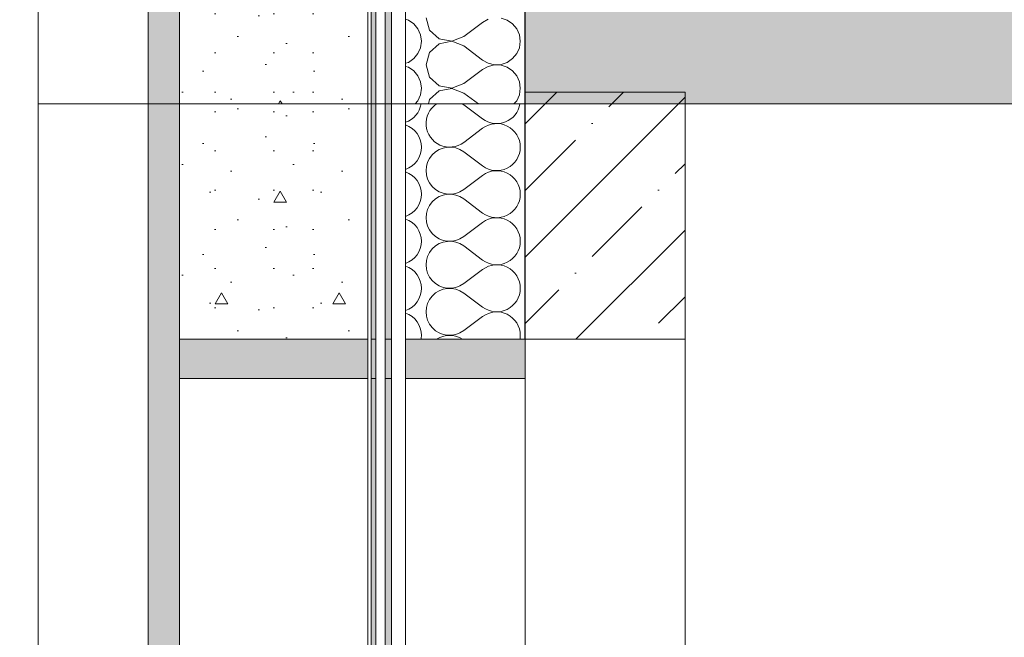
# Model space of a CAD drawing. Header units: millimetres. Extents: x -7244646 to -5701154, y 5723682 to 6071635.
# Tile 160 of 256: x -6402454 to -6401200, y 5783829 to 5784617. Entities that reach past the tile are written whole.
import ezdxf

# ---------------------------------------------------------------- set-up
doc = ezdxf.new("R2010")
doc.units = ezdxf.units.MM
doc.header["$MEASUREMENT"] = 0
doc.set_wipeout_variables(frame=1)
doc.linetypes.add('Wipeout_Contour', pattern=[1000, 0, -1000])
for name, color, linetype, lineweight in [('0_Ном._пера__1', 7, 'Continuous', 0), ('0_Ном._пера__2', 8, 'Continuous', 15), ('0_Ном._пера__21', 7, 'Continuous', 5), ('АР-Чертеж-Размеры.АР_Ном._пера__1', 7, 'Continuous', 0)]:
    doc.layers.add(name, color=color, linetype=linetype, lineweight=lineweight)
doc.layers.add('0_Ном._пера__166', color=7, linetype='Continuous', lineweight=5, true_color=0x97cbff)
doc.layers.add('АР-Чертеж-Размеры.АР', color=7, linetype='Continuous')
doc.styles.add('РЎР“Р•РќР•Р\xa0Р\x98Р\xa0_РЎРўР\x98Р›Р¬_2', font='arial.ttf')
doc.dimstyles.new('СГЕНЕРИР_СТИЛЬ__1', dxfattribs={"dimtxt": 500, "dimasz": 237.5, "dimexe": 0.18, "dimexo": 43263.067461, "dimgap": 0, "dimtad": 1, "dimlfac": 0.001, "dimzin": 0, "dimdsep": 46, "dimtxsty": 'РЎР“Р•РќР•Р\xa0Р\x98Р\xa0_РЎРўР\x98Р›Р¬_2', "dimblk": 'ARROWHEAD_6', "dimblk1": 'ARROWHEAD_6', "dimblk2": 'ARROWHEAD_6', "dimcen": 0.09, "dimclrd": 7, "dimclre": 7, "dimclrt": 7, "dimadec": 0, "dimazin": 0, "dimtfac": 1, "dimtdec": 4, "dimtmove": 2, "dimatfit": 3, "dimfxl": 1, "dimtolj": 1, "dimtzin": 0, "dimarcsym": 0})
doc.dimstyles.new('СГЕНЕРИР_СТИЛЬ__4', dxfattribs={"dimtxt": 270.000005, "dimasz": 237.5, "dimexe": 0.18, "dimexo": 300000, "dimgap": 0, "dimtad": 1, "dimlfac": 0.001, "dimzin": 0, "dimdsep": 46, "dimtxsty": 'РЎР“Р•РќР•Р\xa0Р\x98Р\xa0_РЎРўР\x98Р›Р¬_2', "dimblk": 'ARROWHEAD_6', "dimblk1": 'ARROWHEAD_6', "dimblk2": 'ARROWHEAD_6', "dimcen": 0.09, "dimclrd": 7, "dimclre": 7, "dimclrt": 7, "dimadec": 0, "dimazin": 0, "dimtfac": 1, "dimtdec": 4, "dimtmove": 0, "dimatfit": 3, "dimfxl": 1, "dimtolj": 1, "dimtzin": 0, "dimarcsym": 0})
doc.dimstyles.new('СГЕНЕРИР_СТИЛЬ__5', dxfattribs={"dimtxt": 500, "dimasz": 237.5, "dimexe": 0.18, "dimexo": 300000, "dimgap": 0, "dimtad": 1, "dimlfac": 0.001, "dimzin": 0, "dimdsep": 46, "dimtxsty": 'РЎР“Р•РќР•Р\xa0Р\x98Р\xa0_РЎРўР\x98Р›Р¬_2', "dimblk": 'ARROWHEAD_6', "dimblk1": 'ARROWHEAD_6', "dimblk2": 'ARROWHEAD_6', "dimcen": 0.09, "dimclrd": 7, "dimclre": 7, "dimclrt": 7, "dimadec": 0, "dimazin": 0, "dimtfac": 1, "dimtdec": 4, "dimtmove": 0, "dimatfit": 3, "dimfxl": 1, "dimtolj": 1, "dimtzin": 0, "dimarcsym": 0})
pattern_1 = [(45, (-7387333.12, 5739809.18), (-84.852814, 84.852814), []), (45, (-7387375.54, 5739851.61), (-84.852814, 84.852814), [90, -30, 0, -30])]

# ---------------------------------------------------------------- blocks, each defined once
blk = doc.blocks.new('*D52', base_point=(-7387333.1, 5739809.2))
at = {"layer": 'АР-Чертеж-Размеры.АР_Ном._пера__1', "color": 7, "linetype": 'Continuous', "lineweight": 0, "transparency": 16777216}
for p, q in [((-6411439.3, 5858499.2), (-6411439.3, 5858686.7)), ((-6411314.3, 5858374.2), (-6411564.3, 5858624.2)), ((-6388218.7, 5858499.2), (-6411673.7, 5858499.2)), ((-6411439.3, 5738589.2), (-6411439.3, 5858499.2)), ((-6411564.3, 5738714.2), (-6411314.3, 5738464.2)), ((-6411204.9, 5738589.2), (-6411673.7, 5738589.2)), ((-6411439.3, 5738401.7), (-6411439.3, 5738589.2))]:
    blk.add_line(p, q, dxfattribs=at)
at = {"layer": 'АР-Чертеж-Размеры.АР_Ном._пера__1', "color": 7, "lineweight": 0, "transparency": 16777216, "insert": (-6411889.3, 5853972.3), "char_height": 500, "attachment_point": 7, "rotation": 90, "style": 'РЎР“Р•РќР•Р\xa0Р\x98Р\xa0_РЎРўР\x98Р›Р¬_2'}
blk.add_mtext('\\A1;{\\pql;\\fArial|b0|i0|c204|p0;\\W1.000000;119,91}', dxfattribs=at)
blk = doc.blocks.new('ARROWHEAD_6')
at = {"color": 0, "linetype": 'Continuous', "lineweight": 0}
for p, q in [((-0.5, -0.5), (0.5, 0.5)), ((0, 0), (-1, 0))]:
    blk.add_line(p, q, dxfattribs=at)
blk = doc.blocks.new('*D100', base_point=(-7387333.1, 5739809.2))
at = {"layer": 'АР-Чертеж-Размеры.АР_Ном._пера__1', "color": 7, "linetype": 'Continuous', "lineweight": 0, "transparency": 16777216}
for p, q in [((-6403045.5, 5782259.2), (-6403045.5, 5784209.2)), ((-6403170.5, 5782384.2), (-6402920.5, 5782134.2)), ((-6402811.1, 5782259.2), (-6403279.9, 5782259.2)), ((-6403045.5, 5781059.2), (-6403045.5, 5782259.2)), ((-6403170.5, 5781184.2), (-6402920.5, 5780934.2)), ((-6402811.1, 5781059.2), (-6403279.9, 5781059.2))]:
    blk.add_line(p, q, dxfattribs=at)
at = {"layer": 'АР-Чертеж-Размеры.АР_Ном._пера__1', "color": 7, "lineweight": 0, "transparency": 16777216, "insert": (-6403099.5, 5781298.8), "char_height": 270, "attachment_point": 7, "rotation": 90, "style": 'РЎР“Р•РќР•Р\xa0Р\x98Р\xa0_РЎРўР\x98Р›Р¬_2'}
blk.add_mtext('\\A1;{\\pql;\\fArial|b0|i0|c204|p0;\\W1.000000;1,20}', dxfattribs=at)
blk = doc.blocks.new('*D101', base_point=(-7387333.1, 5739809.2))
at = {"layer": 'АР-Чертеж-Размеры.АР_Ном._пера__1', "color": 7, "linetype": 'Continuous', "lineweight": 0, "transparency": 16777216}
for p, q in [((-6403045.5, 5784209.2), (-6403045.5, 5785409.2)), ((-6403170.5, 5784334.2), (-6402920.5, 5784084.2)), ((-6402811.1, 5784209.2), (-6403279.9, 5784209.2)), ((-6403045.5, 5782259.2), (-6403045.5, 5784209.2)), ((-6403170.5, 5782384.2), (-6402920.5, 5782134.2))]:
    blk.add_line(p, q, dxfattribs=at)
at = {"layer": 'АР-Чертеж-Размеры.АР_Ном._пера__1', "color": 7, "lineweight": 0, "transparency": 16777216, "insert": (-6403099.5, 5782873.8), "char_height": 270, "attachment_point": 7, "rotation": 90, "style": 'РЎР“Р•РќР•Р\xa0Р\x98Р\xa0_РЎРўР\x98Р›Р¬_2'}
blk.add_mtext('\\A1;{\\pql;\\fArial|b0|i0|c204|p0;\\W1.000000;1,95}', dxfattribs=at)
blk = doc.blocks.new('*D102', base_point=(-7387333.1, 5739809.2))
at = {"layer": 'АР-Чертеж-Размеры.АР_Ном._пера__1', "color": 7, "linetype": 'Continuous', "lineweight": 0, "transparency": 16777216}
for p, q in [((-6403170.5, 5785534.2), (-6402920.5, 5785284.2)), ((-6402811.1, 5785409.2), (-6403279.9, 5785409.2)), ((-6403045.5, 5784209.2), (-6403045.5, 5785409.2)), ((-6403170.5, 5784334.2), (-6402920.5, 5784084.2))]:
    blk.add_line(p, q, dxfattribs=at)
at = {"layer": 'АР-Чертеж-Размеры.АР_Ном._пера__1', "color": 7, "lineweight": 0, "transparency": 16777216, "insert": (-6403099.5, 5784448.8), "char_height": 270, "attachment_point": 7, "rotation": 90, "style": 'РЎР“Р•РќР•Р\xa0Р\x98Р\xa0_РЎРўР\x98Р›Р¬_2'}
blk.add_mtext('\\A1;{\\pql;\\fArial|b0|i0|c204|p0;\\W1.000000;1,20}', dxfattribs=at)
blk = doc.blocks.new('*D146', base_point=(-7387333.1, 5739809.2))
at = {"layer": '0_Ном._пера__1', "color": 7, "linetype": 'Continuous', "lineweight": 0, "transparency": 16777216}
for p, q in [((-6410533.6, 5853209.2), (-6410533.6, 5853396.7)), ((-6410408.6, 5853084.2), (-6410658.6, 5853334.2)), ((-6410299.2, 5853209.2), (-6410767.9, 5853209.2)), ((-6410533.6, 5743109.2), (-6410533.6, 5853209.2)), ((-6410658.6, 5743234.2), (-6410408.6, 5742984.2)), ((-6410299.2, 5743109.2), (-6410767.9, 5743109.2)), ((-6410533.6, 5742921.7), (-6410533.6, 5743109.2))]:
    blk.add_line(p, q, dxfattribs=at)
at = {"layer": '0_Ном._пера__1', "color": 7, "lineweight": 0, "transparency": 16777216, "insert": (-6410633.6, 5797136), "char_height": 500, "attachment_point": 7, "rotation": 90, "style": 'РЎР“Р•РќР•Р\xa0Р\x98Р\xa0_РЎРўР\x98Р›Р¬_2'}
blk.add_mtext('\\A1;{\\pql;\\fArial|b0|i0|c204|p0;\\W1.000000;110,10}', dxfattribs=at)
blk = doc.blocks.new('*X294', base_point=(-7387333.1, 5739809.2))
at = {"layer": '0_Ном._пера__1', "color": 7, "linetype": 'Continuous', "lineweight": 0}
for p, q in [((-6401888.6, 5784508.2), (-6401864.6, 5784490.2)), ((-6401888.6, 5784460.2), (-6401864.6, 5784478.2)), ((-6401888.6, 5784448.2), (-6401864.6, 5784430.2)), ((-6401888.6, 5784400.2), (-6401864.6, 5784418.2)), ((-6401888.6, 5784388.2), (-6401864.6, 5784370.2)), ((-6401888.6, 5784340.2), (-6401864.6, 5784358.2)), ((-6401888.6, 5784328.2), (-6401864.6, 5784310.2)), ((-6401888.6, 5784280.2), (-6401864.6, 5784298.2)), ((-6401888.6, 5784268.2), (-6401864.6, 5784250.2)), ((-6401888.6, 5784220.2), (-6401864.6, 5784238.2))]:
    blk.add_line(p, q, dxfattribs=at)
for centre, start, end in [((-6401972.6, 5784514.2), 289.2776, 350.4059), ((-6401906.6, 5784484.2), 123.5573, 306.8699), ((-6401906.6, 5784484.2), 53.1301, 56.4427), ((-6401846.6, 5784514.2), 233.1301, 350.4059), ((-6401972.6, 5784454.2), 0, 70.7224), ((-6401846.6, 5784454.2), 0, 126.8699), ((-6401972.6, 5784454.2), 289.2776, 0), ((-6401906.6, 5784424.2), 53.1301, 306.8699), ((-6401846.6, 5784454.2), 233.1301, 0), ((-6401972.6, 5784394.2), 0, 70.7224), ((-6401846.6, 5784394.2), 0, 126.8699), ((-6401972.6, 5784394.2), 289.2776, 0), ((-6401906.6, 5784364.2), 53.1301, 306.8699), ((-6401846.6, 5784394.2), 233.1301, 0), ((-6401972.6, 5784334.2), 0, 70.7224), ((-6401846.6, 5784334.2), 0, 126.8699), ((-6401972.6, 5784334.2), 289.2776, 0), ((-6401906.6, 5784304.2), 53.1301, 306.8699), ((-6401846.6, 5784334.2), 233.1301, 0), ((-6401972.6, 5784274.2), 0, 70.7224), ((-6401846.6, 5784274.2), 0, 126.8699), ((-6401972.6, 5784274.2), 289.2776, 0), ((-6401906.6, 5784244.2), 53.1301, 306.8699), ((-6401846.6, 5784274.2), 233.1301, 0), ((-6401972.6, 5784214.2), 0, 70.7224), ((-6401846.6, 5784214.2), 0, 126.8699), ((-6401972.6, 5784214.2), 350.4072, 0), ((-6401906.6, 5784184.2), 56.4449, 123.5551), ((-6401846.6, 5784214.2), 350.4072, 0)]:
    blk.add_arc(centre, 30, start, end, dxfattribs=at)
blk = doc.blocks.new('Штриховка_75_3', base_point=(-7387333.1, 5739809.2))
at = {"color": 254, "linetype": 'Wipeout_Contour', "lineweight": 0, "ltscale": 34512134.32946694}
blk.add_wipeout([(-6401810.6, 5784509.2), (-6401962.7, 5784509.2), (-6401962.7, 5784209.2), (-6401810.6, 5784209.2)], dxfattribs=at)
at = {"layer": '0_Ном._пера__1', "color": 7, "linetype": 'Continuous', "lineweight": 0, "flags": 128}
blk.add_lwpolyline([(-6401810.6, 5784509.2), (-6401810.6, 5784209.2), (-6401962.7, 5784209.2), (-6401962.7, 5784509.2)], close=True, dxfattribs=at)
at = {"layer": '0_Ном._пера__1', "color": 7, "linetype": 'Continuous', "lineweight": 0}
blk.add_blockref('*X294', (-7387333.1, 5739809.2), dxfattribs=at)
blk = doc.blocks.new('*X304', base_point=(-7387333.1, 5739809.2))
at = {"layer": '0_Ном._пера__1', "color": 7, "linetype": 'Continuous', "lineweight": 0}
for p, q in [((-6401936.6, 5784619.2), (-6401932.1, 5784603.4)), ((-6401833.2, 5784616), (-6401841, 5784618.7)), ((-6401959.2, 5784616), (-6401962.7, 5784617.2)), ((-6401952.3, 5784611.3), (-6401959.2, 5784616)), ((-6401947.1, 5784605), (-6401952.3, 5784611.3)), ((-6401888.6, 5784595.2), (-6401864.6, 5784613.2)), ((-6401857.3, 5784617.2), (-6401864.6, 5784613.2)), ((-6401826.3, 5784611.3), (-6401833.2, 5784616)), ((-6401821.1, 5784605), (-6401826.3, 5784611.3)), ((-6401943.7, 5784597.4), (-6401947.1, 5784605)), ((-6401942.6, 5784589.2), (-6401943.7, 5784597.4)), ((-6401932.1, 5784603.4), (-6401920, 5784592.3)), ((-6401903.9, 5784589.3), (-6401888.6, 5784595.2)), ((-6401817.7, 5784597.4), (-6401821.1, 5784605)), ((-6401816.6, 5784589.2), (-6401817.7, 5784597.4)), ((-6401947.1, 5784573.4), (-6401943.7, 5784581)), ((-6401943.7, 5784581), (-6401942.6, 5784589.2)), ((-6401920, 5784586), (-6401932.1, 5784575)), ((-6401920, 5784592.3), (-6401903.9, 5784589.3)), ((-6401903.9, 5784589.1), (-6401920, 5784586)), ((-6401888.6, 5784583.2), (-6401903.9, 5784589.1)), ((-6401888.6, 5784583.2), (-6401864.6, 5784565.2)), ((-6401821.1, 5784573.4), (-6401817.7, 5784581)), ((-6401817.7, 5784581), (-6401816.6, 5784589.2)), ((-6401952.3, 5784567), (-6401947.1, 5784573.4)), ((-6401932.1, 5784575), (-6401936.6, 5784559.2)), ((-6401826.3, 5784567), (-6401821.1, 5784573.4)), ((-6401962.7, 5784561.2), (-6401959.2, 5784562.3)), ((-6401959.2, 5784556), (-6401962.7, 5784557.2)), ((-6401959.2, 5784562.3), (-6401952.3, 5784567)), ((-6401952.3, 5784551.3), (-6401959.2, 5784556)), ((-6401936.6, 5784559.2), (-6401932.1, 5784543.4)), ((-6401864.6, 5784565.2), (-6401857.3, 5784561.2)), ((-6401857.3, 5784557.2), (-6401864.6, 5784553.2)), ((-6401857.3, 5784561.2), (-6401849.3, 5784559.3)), ((-6401849.3, 5784559.1), (-6401857.3, 5784557.2)), ((-6401849.3, 5784559.3), (-6401841, 5784559.7)), ((-6401841, 5784558.7), (-6401849.3, 5784559.1)), ((-6401841, 5784559.7), (-6401833.2, 5784562.3)), ((-6401833.2, 5784556), (-6401841, 5784558.7)), ((-6401833.2, 5784562.3), (-6401826.3, 5784567)), ((-6401826.3, 5784551.3), (-6401833.2, 5784556)), ((-6401947.1, 5784545), (-6401952.3, 5784551.3)), ((-6401943.7, 5784537.4), (-6401947.1, 5784545)), ((-6401932.1, 5784543.4), (-6401920, 5784532.3)), ((-6401888.6, 5784535.2), (-6401864.6, 5784553.2)), ((-6401821.1, 5784545), (-6401826.3, 5784551.3)), ((-6401817.7, 5784537.4), (-6401821.1, 5784545)), ((-6401942.6, 5784529.2), (-6401943.7, 5784537.4)), ((-6401920, 5784532.3), (-6401903.9, 5784529.3)), ((-6401903.9, 5784529.3), (-6401888.6, 5784535.2)), ((-6401816.6, 5784529.2), (-6401817.7, 5784537.4)), ((-6401947.1, 5784513.4), (-6401943.7, 5784521)), ((-6401943.7, 5784521), (-6401942.6, 5784529.2)), ((-6401920, 5784526), (-6401932.1, 5784515)), ((-6401903.9, 5784529.1), (-6401920, 5784526)), ((-6401888.6, 5784523.2), (-6401903.9, 5784529.1)), ((-6401888.6, 5784523.2), (-6401869.9, 5784509.2)), ((-6401821.1, 5784513.4), (-6401817.7, 5784521)), ((-6401817.7, 5784521), (-6401816.6, 5784529.2)), ((-6401950.6, 5784509.2), (-6401947.1, 5784513.4)), ((-6401932.1, 5784515), (-6401933.7, 5784509.2)), ((-6401824.6, 5784509.2), (-6401821.1, 5784513.4))]:
    blk.add_line(p, q, dxfattribs=at)
blk = doc.blocks.new('Штриховка_80_3', base_point=(-7387333.1, 5739809.2))
at = {"color": 254, "linetype": 'Wipeout_Contour', "lineweight": 0, "ltscale": 34513716.57304022}
blk.add_wipeout([(-6401810.6, 5785389.2), (-6401962.7, 5785389.2), (-6401962.7, 5784509.2), (-6401810.6, 5784509.2)], dxfattribs=at)
at = {"layer": '0_Ном._пера__1', "color": 7, "linetype": 'Continuous', "lineweight": 0, "flags": 128}
blk.add_lwpolyline([(-6401810.6, 5785389.2), (-6401810.6, 5784509.2), (-6401962.7, 5784509.2), (-6401962.7, 5785389.2)], close=True, dxfattribs=at)
at = {"layer": '0_Ном._пера__1', "color": 7, "linetype": 'Continuous', "lineweight": 0}
blk.add_blockref('*X304', (-7387333.1, 5739809.2), dxfattribs=at)

msp = doc.modelspace()

# ---------------------------------------------------------------- hatches: boundary and pattern name
at = {"layer": '0_Ном._пера__1', "linetype": 'Continuous', "lineweight": 0, "true_color": 0x000000}
for points in [[(-6402000.673, 5781359.18), (-6402000.673, 5784509.18), (-6402006.673, 5784509.18), (-6402006.673, 5781359.18)], [(-6402010.673, 5784209.181), (-6402010.673, 5784159.181), (-6402250.673, 5784159.181), (-6402250.673, 5784209.181)], [(-6401810.577, 5784209.181), (-6401810.577, 5784159.181), (-6402010.673, 5784159.181), (-6402010.673, 5784209.181)]]:
    msp.add_hatch(color=18, dxfattribs=at).paths.add_polyline_path(points)

# ---------------------------------------------------------------- linework, layer by layer
at = {"layer": '0_Ном._пера__1', "color": 7, "linetype": 'Continuous', "lineweight": 0, "flags": 128}
for points in [[(-6402000.673, 5781359.18), (-6402000.673, 5784509.18), (-6402006.673, 5784509.18), (-6402006.673, 5781359.18)], [(-6402010.673, 5784209.181), (-6402010.673, 5784159.181), (-6402250.673, 5784159.181), (-6402250.673, 5784209.181)], [(-6401810.577, 5784209.181), (-6401810.577, 5784159.181), (-6402010.673, 5784159.181), (-6402010.673, 5784209.181)]]:
    msp.add_lwpolyline(points, close=True, dxfattribs=at)

# ---------------------------------------------------------------- dimensions: what is measured, and where the dimension line sits
at = {"color": 7, "linetype": 'Continuous', "lineweight": 0}
dim = msp.add_linear_dim(base=(-6410533.559, 5853209.181), p1=(-6406170.064, 5743109.18), p2=(-6401574.763, 5853209.181), angle=90, dimstyle='СГЕНЕРИР_СТИЛЬ__5', dxfattribs=at)
dim.commit()
dim.dimension.update_dxf_attribs({"geometry": '*D146', "text_midpoint": (-6410883.559, 5798163.771), "dimtype": 160, "text_rotation": 90})
at = {"layer": 'АР-Чертеж-Размеры.АР', "color": 7, "linetype": 'Continuous', "lineweight": 0}
for base, p1, p2, dimstyle, picture, middle in [((-6411439.299, 5858499.18), (-6410669.971, 5738589.18), (-6383892.346, 5858499.18), 'СГЕНЕРИР_СТИЛЬ__1', '*D52', (-6412139.299, 5855000.125)), ((-6403045.484, 5785409.18), (-6401606.707, 5784209.181), (-6401574.773, 5785409.18), 'СГЕНЕРИР_СТИЛЬ__4', '*D102', (-6403234.484, 5784798.375)), ((-6403045.484, 5784209.181), (-6401574.773, 5782259.18), (-6401606.707, 5784209.181), 'СГЕНЕРИР_СТИЛЬ__4', '*D101', (-6403234.484, 5783223.375)), ((-6403045.484, 5782259.18), (-6401606.707, 5781059.181), (-6401574.773, 5782259.18), 'СГЕНЕРИР_СТИЛЬ__4', '*D100', (-6403234.484, 5781648.375))]:
    dim = msp.add_linear_dim(base=base, p1=p1, p2=p2, angle=90, dimstyle=dimstyle, dxfattribs=at)
    dim.commit()
    dim.dimension.update_dxf_attribs({"geometry": picture, "text_midpoint": middle, "dimtype": 160, "text_rotation": 90})

# ---------------------------------------------------------------- next in the draw order: wipeouts: each hides what was drawn before it
at = {"color": 254, "linetype": 'Wipeout_Contour', "lineweight": 0, "ltscale": 34508565.98441021}
msp.add_wipeout([(-6401962.673, 5781359.18), (-6401962.673, 5784509.18), (-6401980.673, 5784509.18), (-6401980.673, 5781359.18)], dxfattribs=at)

# ---------------------------------------------------------------- next in the draw order: hatches: boundary and pattern name
at = {"layer": '0_Ном._пера__1', "linetype": 'Continuous', "lineweight": 0, "true_color": 0x000000}
msp.add_hatch(color=18, dxfattribs=at).paths.add_polyline_path([(-6401980.673, 5781359.18), (-6401980.673, 5784509.18), (-6401988.673, 5784509.18), (-6401988.673, 5781359.18)])

# ---------------------------------------------------------------- next in the draw order: linework, layer by layer
at = {"layer": '0_Ном._пера__1', "color": 7, "linetype": 'Continuous', "lineweight": 0, "flags": 128}
for points in [[(-6401980.673, 5781359.18), (-6401980.673, 5784509.18), (-6401988.673, 5784509.18), (-6401988.673, 5781359.18)], [(-6401962.673, 5781359.18), (-6401962.673, 5784509.18), (-6401980.673, 5784509.18), (-6401980.673, 5781359.18)]]:
    msp.add_lwpolyline(points, close=True, dxfattribs=at)

# ---------------------------------------------------------------- next in the draw order: block references
at = {"layer": '0_Ном._пера__1', "color": 7, "linetype": 'Continuous', "lineweight": 0}
msp.add_blockref('Штриховка_75_3', (-7387333.115, 5739809.18), dxfattribs=at)

# ---------------------------------------------------------------- next in the draw order: wipeouts: each hides what was drawn before it
at = {"color": 254, "linetype": 'Wipeout_Contour', "lineweight": 0, "ltscale": 34508634.25520824}
msp.add_wipeout([(-6401988.673, 5781359.18), (-6401988.673, 5784509.18), (-6402000.673, 5784509.18), (-6402000.673, 5781359.18)], dxfattribs=at)

# ---------------------------------------------------------------- next in the draw order: linework, layer by layer
at = {"layer": '0_Ном._пера__1', "color": 7, "linetype": 'Continuous', "lineweight": 0, "flags": 128}
msp.add_lwpolyline([(-6401988.673, 5781359.18), (-6401988.673, 5784509.18), (-6402000.673, 5784509.18), (-6402000.673, 5781359.18)], close=True, dxfattribs=at)

# ---------------------------------------------------------------- next in the draw order: wipeouts: each hides what was drawn before it
at = {"color": 254, "linetype": 'Wipeout_Contour', "lineweight": 0, "ltscale": 34517013.26601911}
msp.add_wipeout([(-6401962.673, 5784509.18), (-6401962.673, 5787659.18), (-6401980.673, 5787659.18), (-6401980.673, 5784509.18)], dxfattribs=at)
at = {"color": 254, "linetype": 'Wipeout_Contour', "lineweight": 0, "ltscale": 34508629.67566654}
msp.add_wipeout([(-6401606.707, 5784209.181), (-6401606.707, 5782289.18), (-6401810.577, 5782289.18), (-6401810.577, 5784209.181)], dxfattribs=at)

# ---------------------------------------------------------------- next in the draw order: hatches: boundary and pattern name
at = {"layer": '0_Ном._пера__1', "linetype": 'Continuous', "lineweight": 0, "true_color": 0x000000}
msp.add_hatch(color=18, dxfattribs=at).paths.add_polyline_path([(-6401980.673, 5784509.18), (-6401980.673, 5787659.18), (-6401988.673, 5787659.18), (-6401988.673, 5784509.18)])

# ---------------------------------------------------------------- next in the draw order: linework, layer by layer
at = {"layer": '0_Ном._пера__1', "color": 7, "linetype": 'Continuous', "lineweight": 0, "flags": 128}
for points in [[(-6401980.673, 5784509.18), (-6401980.673, 5787659.18), (-6401988.673, 5787659.18), (-6401988.673, 5784509.18)], [(-6401962.673, 5784509.18), (-6401962.673, 5787659.18), (-6401980.673, 5787659.18), (-6401980.673, 5784509.18)], [(-6401606.707, 5784209.181), (-6401606.707, 5782289.18), (-6401810.577, 5782289.18), (-6401810.577, 5784209.181)]]:
    msp.add_lwpolyline(points, close=True, dxfattribs=at)

# ---------------------------------------------------------------- next in the draw order: wipeouts: each hides what was drawn before it
at = {"color": 254, "linetype": 'Wipeout_Contour', "lineweight": 0, "ltscale": 34508675.81139939}
msp.add_wipeout([(-6402006.673, 5781359.18), (-6402006.673, 5784509.18), (-6402010.673, 5784509.18), (-6402010.673, 5781359.18)], dxfattribs=at)

# ---------------------------------------------------------------- next in the draw order: linework, layer by layer
at = {"layer": '0_Ном._пера__1', "color": 7, "linetype": 'Continuous', "lineweight": 0, "flags": 128}
msp.add_lwpolyline([(-6402006.673, 5781359.18), (-6402006.673, 5784509.18), (-6402010.673, 5784509.18), (-6402010.673, 5781359.18)], close=True, dxfattribs=at)

# ---------------------------------------------------------------- next in the draw order: block references
at = {"layer": '0_Ном._пера__1', "color": 7, "linetype": 'Continuous', "lineweight": 0}
msp.add_blockref('Штриховка_80_3', (-7387333.115, 5739809.18), dxfattribs=at)

# ---------------------------------------------------------------- next in the draw order: hatches: boundary and pattern name
at = {"layer": '0_Ном._пера__1', "linetype": 'Continuous', "lineweight": 0}
h = msp.add_hatch(dxfattribs=at)
h.set_pattern_fill('ЖЕЛЕЗОБЕТОН__PROJECT__0003', style=0, pattern_type=2)
h.set_pattern_definition(pattern_1)
h.paths.add_polyline_path([(-6391597.134, 5784509.18), (-6391597.134, 5784709.18), (-6401810.577, 5784709.18), (-6401810.577, 5784509.18)])
h = msp.add_hatch(dxfattribs=at)
h.set_pattern_fill('ЖЕЛЕЗОБЕТОН__PROJECT__0003', style=0, pattern_type=2)
h.set_pattern_definition(pattern_1)
h.paths.add_polyline_path([(-6401606.707, 5784524.18), (-6401810.577, 5784524.18), (-6401810.577, 5784209.181), (-6401606.707, 5784209.181)])

# ---------------------------------------------------------------- next in the draw order: linework, layer by layer
at = {"layer": '0_Ном._пера__21', "color": 7, "linetype": 'Continuous', "lineweight": 5, "flags": 128}
for points in [[(-6391597.134, 5784509.18), (-6391597.134, 5784709.18), (-6401810.577, 5784709.18), (-6401810.577, 5784509.18)], [(-6401606.707, 5784524.18), (-6401810.577, 5784524.18), (-6401810.577, 5784209.181), (-6401606.707, 5784209.181)]]:
    msp.add_lwpolyline(points, close=True, dxfattribs=at)

# ---------------------------------------------------------------- next in the draw order: wipeouts: each hides what was drawn before it
at = {"color": 254, "linetype": 'Wipeout_Contour', "lineweight": 0, "ltscale": 34509815.31258124}
msp.add_wipeout([(-6402010.673, 5782289.18), (-6402010.673, 5784159.181), (-6402250.673, 5784159.181), (-6402250.673, 5782289.18)], dxfattribs=at)

# ---------------------------------------------------------------- next in the draw order: hatches: boundary and pattern name
at = {"layer": '0_Ном._пера__166', "linetype": 'Continuous', "lineweight": 0, "true_color": 0x0f1419}
msp.add_hatch(color=168, dxfattribs=at).paths.add_polyline_path([(-6402250.673, 5781359.18), (-6402250.673, 5784509.18), (-6402290.673, 5784509.18), (-6402290.673, 5781359.18)])

# ---------------------------------------------------------------- next in the draw order: linework, layer by layer
at = {"layer": '0_Ном._пера__1', "color": 7, "linetype": 'Continuous', "lineweight": 0, "flags": 128}
for points in [[(-6402250.673, 5781359.18), (-6402250.673, 5784509.18), (-6402290.673, 5784509.18), (-6402290.673, 5781359.18)], [(-6402010.673, 5782289.18), (-6402010.673, 5784159.181), (-6402250.673, 5784159.181), (-6402250.673, 5782289.18)]]:
    msp.add_lwpolyline(points, close=True, dxfattribs=at)

# ---------------------------------------------------------------- next in the draw order: wipeouts: each hides what was drawn before it
at = {"color": 254, "linetype": 'Wipeout_Contour', "lineweight": 0, "ltscale": 34509720.66680969}
msp.add_wipeout([(-6402290.673, 5781359.18), (-6402290.673, 5784509.18), (-6402430.673, 5784509.18), (-6402430.673, 5781359.18)], dxfattribs=at)
at = {"color": 254, "linetype": 'Wipeout_Contour', "lineweight": 0, "ltscale": 34512858.65756766}
msp.add_wipeout([(-6402250.673, 5784209.181), (-6402010.673, 5784209.181), (-6402010.673, 5784509.18), (-6402250.673, 5784509.18)], dxfattribs=at)

# ---------------------------------------------------------------- next in the draw order: hatches: boundary and pattern name
at = {"layer": '0_Ном._пера__1', "linetype": 'Continuous', "lineweight": 0, "true_color": 0x000000}
msp.add_hatch(color=18, dxfattribs=at).paths.add_polyline_path([(-6402000.673, 5784509.18), (-6402000.673, 5787659.18), (-6402006.673, 5787659.18), (-6402006.673, 5784509.18)])
at = {"layer": '0_Ном._пера__166', "linetype": 'Continuous', "lineweight": 0, "true_color": 0x0f1419}
msp.add_hatch(color=168, dxfattribs=at).paths.add_polyline_path([(-6402250.673, 5784509.18), (-6402250.673, 5787659.18), (-6402290.673, 5787659.18), (-6402290.673, 5784509.18)])
at = {"layer": '0_Ном._пера__2', "linetype": 'Continuous', "lineweight": 15}
h = msp.add_hatch(dxfattribs=at)
h.set_pattern_fill('01_ЦП_СТЯЖКА_1_20_0003', color=8, style=0, pattern_type=2)
h.set_pattern_definition([(0, (-6402130.67, 5784124.18), (0, 259.8), [16.25, -133.75]), (0, (-6402055.67, 5784254.08), (0, 259.8), [16.25, -133.75]), (60, (-6402130.67, 5784124.18), (-225, 129.9), [16.25, -133.75]), (60, (-6401980.67, 5784124.18), (-225, 129.9), [16.25, -133.75]), (120, (-6402114.42, 5784124.18), (225, 129.9), [16.25, -133.75]), (120, (-6401964.42, 5784124.18), (225, 129.9), [16.25, -133.75]), (0, (-6402130.673, 5784149.18), (0, 50), [0, -50, 0, -75]), (45, (-6402105.673, 5784149.18), (-35.3553, 35.3553), [0, -37.5, 0, -62.5])])
h.paths.add_polyline_path([(-6402250.673, 5784209.181), (-6402010.673, 5784209.181), (-6402010.673, 5784509.18), (-6402250.673, 5784509.18)])

# ---------------------------------------------------------------- next in the draw order: linework, layer by layer
at = {"layer": '0_Ном._пера__1', "color": 7, "linetype": 'Continuous', "lineweight": 0, "flags": 128}
for points in [[(-6402250.673, 5784509.18), (-6402250.673, 5787659.18), (-6402290.673, 5787659.18), (-6402290.673, 5784509.18)], [(-6402000.673, 5784509.18), (-6402000.673, 5787659.18), (-6402006.673, 5787659.18), (-6402006.673, 5784509.18)], [(-6402290.673, 5781359.18), (-6402290.673, 5784509.18), (-6402430.673, 5784509.18), (-6402430.673, 5781359.18)], [(-6402250.673, 5784209.181), (-6402010.673, 5784209.181), (-6402010.673, 5784509.18), (-6402250.673, 5784509.18)]]:
    msp.add_lwpolyline(points, close=True, dxfattribs=at)

# ---------------------------------------------------------------- next in the draw order: wipeouts: each hides what was drawn before it
at = {"color": 254, "linetype": 'Wipeout_Contour', "lineweight": 0, "ltscale": 34518167.66584516}
msp.add_wipeout([(-6402290.673, 5784509.18), (-6402290.673, 5787659.18), (-6402430.673, 5787659.18), (-6402430.673, 5784509.18)], dxfattribs=at)
at = {"color": 254, "linetype": 'Wipeout_Contour', "lineweight": 0, "ltscale": 34517081.52010939}
msp.add_wipeout([(-6401988.673, 5784509.18), (-6401988.673, 5787659.18), (-6402000.673, 5787659.18), (-6402000.673, 5784509.18)], dxfattribs=at)

# ---------------------------------------------------------------- next in the draw order: linework, layer by layer
at = {"layer": '0_Ном._пера__1', "color": 7, "linetype": 'Continuous', "lineweight": 0, "flags": 128}
for points in [[(-6402290.673, 5784509.18), (-6402290.673, 5787659.18), (-6402430.673, 5787659.18), (-6402430.673, 5784509.18)], [(-6401988.673, 5784509.18), (-6401988.673, 5787659.18), (-6402000.673, 5787659.18), (-6402000.673, 5784509.18)]]:
    msp.add_lwpolyline(points, close=True, dxfattribs=at)

# ---------------------------------------------------------------- next in the draw order: wipeouts: each hides what was drawn before it
at = {"color": 254, "linetype": 'Wipeout_Contour', "lineweight": 0, "ltscale": 34517123.06613063}
msp.add_wipeout([(-6402006.673, 5784509.18), (-6402006.673, 5787659.18), (-6402010.673, 5787659.18), (-6402010.673, 5784509.18)], dxfattribs=at)

# ---------------------------------------------------------------- next in the draw order: linework, layer by layer
at = {"layer": '0_Ном._пера__1', "color": 7, "linetype": 'Continuous', "lineweight": 0, "flags": 128}
msp.add_lwpolyline([(-6402006.673, 5784509.18), (-6402006.673, 5787659.18), (-6402010.673, 5787659.18), (-6402010.673, 5784509.18)], close=True, dxfattribs=at)

# ---------------------------------------------------------------- next in the draw order: wipeouts: each hides what was drawn before it
at = {"color": 254, "linetype": 'Wipeout_Contour', "lineweight": 0, "ltscale": 34514440.86793647}
msp.add_wipeout([(-6402250.673, 5784509.18), (-6402010.673, 5784509.18), (-6402010.673, 5785389.18), (-6402250.673, 5785389.18)], dxfattribs=at)

# ---------------------------------------------------------------- next in the draw order: hatches: boundary and pattern name
at = {"layer": '0_Ном._пера__2', "linetype": 'Continuous', "lineweight": 15}
h = msp.add_hatch(dxfattribs=at)
h.set_pattern_fill('01_ЦП_СТЯЖКА_1_20_0003', color=8, style=0, pattern_type=2)
h.set_pattern_definition([(0, (-6402130.67, 5784499.18), (0, 259.81), [16.25, -133.75]), (0, (-6402055.67, 5784629.08), (0, 259.81), [16.25, -133.75]), (60, (-6402130.67, 5784499.18), (-225, 129.904), [16.25, -133.75]), (60, (-6401980.67, 5784499.18), (-225, 129.904), [16.25, -133.75]), (120, (-6402114.42, 5784499.18), (225, 129.904), [16.25, -133.75]), (120, (-6401964.42, 5784499.18), (225, 129.904), [16.25, -133.75]), (0, (-6402130.673, 5784524.18), (0, 50), [0, -50, 0, -75]), (45, (-6402105.673, 5784524.18), (-35.3553, 35.3553), [0, -37.5, 0, -62.5])])
h.paths.add_polyline_path([(-6402250.673, 5784509.18), (-6402010.673, 5784509.18), (-6402010.673, 5785389.18), (-6402250.673, 5785389.18)])

# ---------------------------------------------------------------- next in the draw order: linework, layer by layer
at = {"layer": '0_Ном._пера__1', "color": 7, "linetype": 'Continuous', "lineweight": 0, "flags": 128}
msp.add_lwpolyline([(-6402250.673, 5784509.18), (-6402010.673, 5784509.18), (-6402010.673, 5785389.18), (-6402250.673, 5785389.18)], close=True, dxfattribs=at)

doc.saveas('drawing.dxf')
